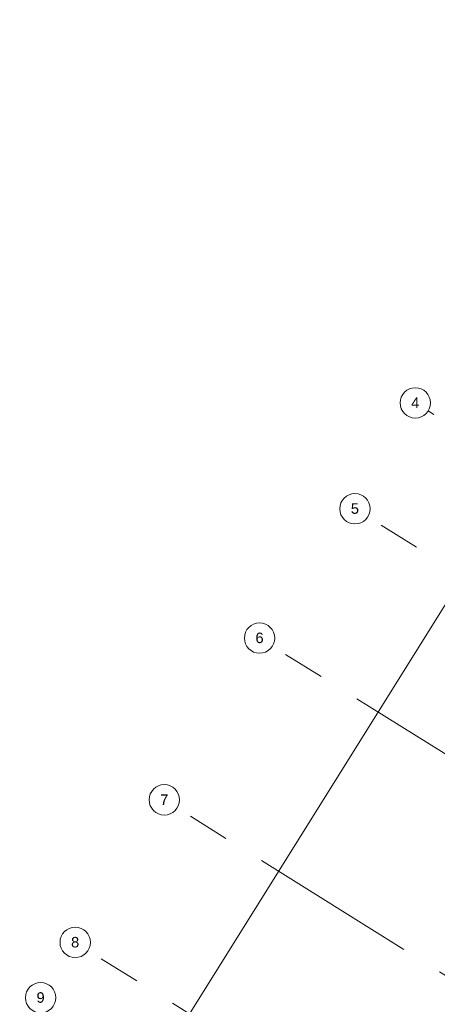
# Model space of a CAD drawing. Header units: inches. Extents: x 16 to 173, y 15 to 159.
# Tile 2 of 43: x 16 to 47, y 85 to 159. Entities that reach past the tile are written whole.
import ezdxf

# ---------------------------------------------------------------- set-up
doc = ezdxf.new("R2010")
doc.units = ezdxf.units.IN
doc.header["$MEASUREMENT"] = 0
doc.linetypes.add('Grid Line', pattern=[22.225, 12.7, -3.175, 3.175, -3.175])
for name, color, linetype, lineweight in [('A-FLOR', 192, 'Continuous', 13), ('S-GRID', 1, 'Continuous', 9), ('S-GRID-IDEN', 1, 'Continuous', 9)]:
    doc.layers.add(name, color=color, linetype=linetype, lineweight=lineweight)
doc.styles.add('Arial_1', font='arial.ttf', dxfattribs={"height": 600})

# ---------------------------------------------------------------- blocks, each defined once
blk = doc.blocks.new('Grid - M_Grid Head - Circle-11506-_منفی')
at = {"layer": 'S-GRID-IDEN'}
blk.add_circle((0, 0), 6.5, dxfattribs=at)

msp = doc.modelspace()

# ---------------------------------------------------------------- linework, layer by layer
at = {"layer": 'A-FLOR'}
msp.add_line((75.444, 159.099), (24.862, 78.151), dxfattribs=at)
at = {"layer": 'S-GRID', "linetype": 'Grid Line'}
for p, q in [((160.001, 58.541), (46.483, 129.475)), ((153.311, 51.853), (41.916, 121.46)), ((146.09, 42.064), (34.695, 111.672)), ((138.878, 29.816), (27.483, 99.423)), ((132.134, 19.023), (20.739, 88.63))]:
    msp.add_line(p, q, dxfattribs=at)

# ---------------------------------------------------------------- block references
at = {"layer": 'S-GRID-IDEN', "xscale": 0.1767626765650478, "yscale": 0.1767626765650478, "zscale": 0.1767626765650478}
for p, rotation in [((45.509, 130.084), 57.99999999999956), ((40.942, 122.069), 57.99999999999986), ((33.721, 112.28), 57.99999999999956), ((26.509, 100.032), 57.99999999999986), ((19.765, 89.239), 57.99999999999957), ((17.147, 85.05), 57.99999999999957)]:
    msp.add_blockref('Grid - M_Grid Head - Circle-11506-_منفی', p, dxfattribs=dict(at, rotation=rotation))

# ---------------------------------------------------------------- next in the draw order: texts
at = {"layer": 'S-GRID-IDEN', "char_height": 0.795, "width": 0.75105, "attachment_point": 1, "style": 'Arial_1', "bg_fill": 3, "box_fill_scale": 1.25, "bg_fill_color": 256, "bg_fill_true_color": 13158600, "bg_fill_transparency": 0}
for s, insert in [('4', (45.197, 130.497)), ('5', (40.63, 122.482)), ('6', (33.409, 112.693)), ('7', (26.197, 100.445)), ('8', (19.453, 89.652)), ('9', (16.836, 85.463))]:
    msp.add_mtext(s, dxfattribs=dict(at, insert=insert))

doc.saveas('drawing.dxf')
